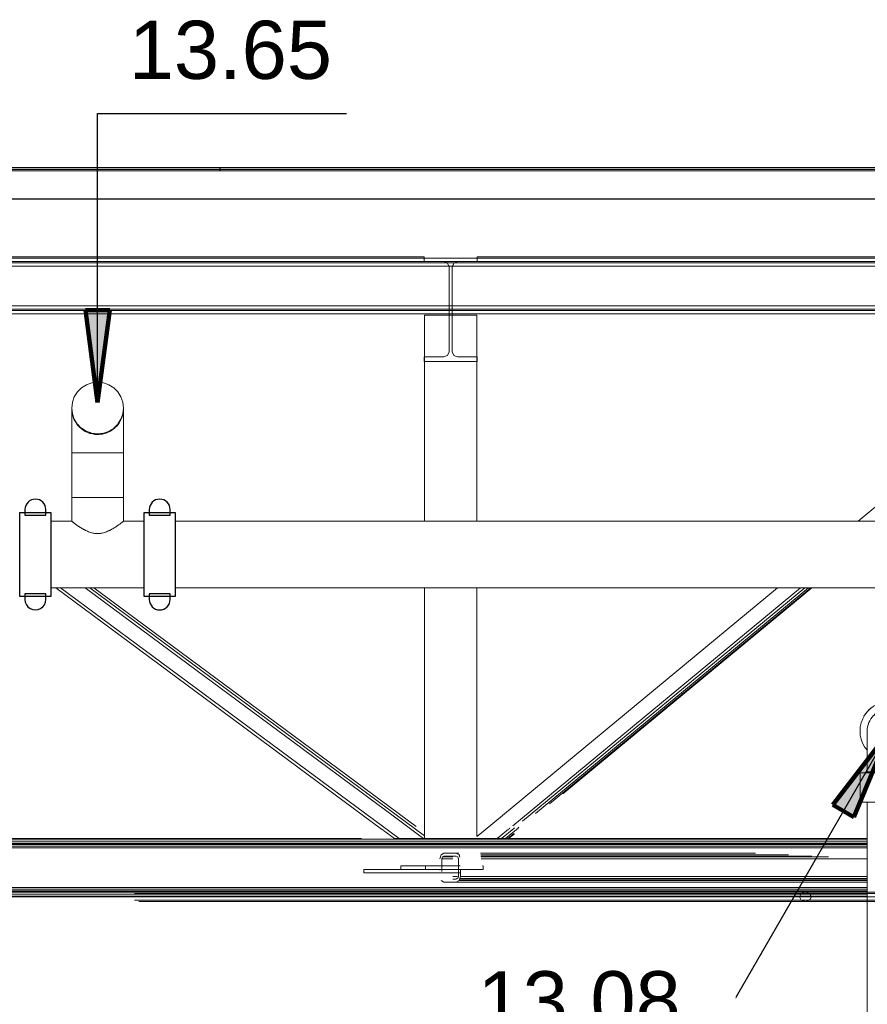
# Model space of a CAD drawing. Header units: millimetres. Extents: x 101535 to 192135, y -3968 to 17259.
# Tile 27 of 92: x 106679 to 108136, y 12615 to 14308. Entities that reach past the tile are written whole.
import ezdxf

# ---------------------------------------------------------------- set-up
doc = ezdxf.new("R2010")
doc.units = ezdxf.units.MM
doc.layers.add('A-FLOR', color=7, linetype='Continuous', lineweight=25, true_color=0x007f00)
for name, color, linetype, lineweight in [('A-FLOR-LEVL', 7, 'Continuous', 30), ('A-GENM', 7, 'Continuous', 18), ('G-ANNO-DIMS', 7, 'Continuous', 30), ('P-PIPE', 7, 'Continuous', 18)]:
    doc.layers.add(name, color=color, linetype=linetype, lineweight=lineweight)
doc.styles.add('Arial_2', font='arial.ttf', dxfattribs={"height": 100})

# ---------------------------------------------------------------- blocks, each defined once
blk = doc.blocks.new('Bezpośredni kształt - IR 026-25_3D1_2025_09_11-304393-Przekrój 29')
at = {"layer": 'A-GENM'}
for p, q in [((102813.7, 14050), (106794.5, 14050)), ((109922.8, 14050), (106794.5, 14050)), ((108692.1, 13897.9), (104612.5, 13897.9)), ((108692.1, 13897.9), (104612.5, 13897.9)), ((108692.1, 13897.9), (104612.5, 13897.9)), ((108692.1, 13897.9), (104612.5, 13897.9)), ((106451.7, 13900), (107374.5, 13900)), ((107374.5, 13897.9), (107374.5, 13900)), ((107374.5, 13898), (107374.5, 13892)), ((107374.5, 13892), (107374.5, 13898)), ((107374.5, 13898), (107374.5, 13892)), ((107374.5, 13892), (107374.5, 13898)), ((107374.5, 13897.9), (107374.5, 13892)), ((107465.5, 13897.9), (107465.5, 13900)), ((107798.8, 13900), (107465.5, 13900)), ((107465.5, 13892), (107465.5, 13898)), ((107465.5, 13892), (107465.5, 13898)), ((107465.5, 13898), (107465.5, 13892)), ((107465.5, 13892), (107465.5, 13898)), ((107465.5, 13892), (107465.5, 13897.9)), ((107798.8, 13900), (108731.9, 13900)), ((104863.3, 13892), (108686.9, 13892)), ((108686.9, 13892), (104863.3, 13892)), ((104863.3, 13892), (108693.6, 13892)), ((108693.6, 13892), (104863.3, 13892)), ((108686.9, 13892), (104863.3, 13892)), ((108686.9, 13892), (104863.3, 13892)), ((108695.2, 13892), (104863.3, 13892)), ((104863.3, 13892), (108695.2, 13892)), ((108690.5, 13889.7), (104963.6, 13889.7)), ((104963.6, 13889.7), (108690.5, 13889.7)), ((108690.5, 13889.7), (104963.6, 13889.7)), ((108690.5, 13889.7), (104963.6, 13889.7)), ((108692.1, 13884), (105205.8, 13884)), ((108692.1, 13884), (105205.8, 13884)), ((108692.1, 13884), (105205.8, 13884)), ((108692.1, 13884), (105205.8, 13884)), ((107417, 13884), (106073.1, 13884)), ((106073.1, 13884), (107417, 13884)), ((107417, 13884), (106073.1, 13884)), ((107417, 13884), (106073.1, 13884)), ((107374.5, 13892), (107408.4, 13892)), ((107374.5, 13892), (107399.4, 13892)), ((107408.4, 13892), (107374.5, 13892)), ((107374.5, 13892), (107408.4, 13892)), ((107408.4, 13892), (107374.5, 13892)), ((107399.4, 13892), (107408.4, 13892)), ((107414.8, 13889.4), (107408.4, 13892)), ((107408.4, 13892), (107413.1, 13890.1)), ((107414.8, 13889.4), (107408.4, 13892)), ((107408.4, 13892), (107414.8, 13889.4)), ((107414.8, 13889.4), (107408.4, 13892)), ((107413.1, 13890.1), (107414.8, 13889.4)), ((107417, 13884), (107414.8, 13889.4)), ((107416.4, 13885.4), (107414.8, 13889.4)), ((107414.8, 13889.4), (107417, 13884)), ((107414.8, 13889.4), (107417, 13884)), ((107417, 13884), (107414.8, 13889.4)), ((107416.4, 13885.4), (107416.7, 13884.7)), ((107416.7, 13884.7), (107417.3, 13883.3)), ((107417.4, 13883), (107417, 13884)), ((107417, 13884), (107417.4, 13883)), ((107417, 13884), (107417.4, 13883)), ((107417, 13884), (107417.4, 13883)), ((107423.1, 13884), (107417, 13884)), ((107417, 13884), (107423.1, 13884)), ((107423.1, 13884), (107417, 13884)), ((107423.1, 13884), (107417, 13884)), ((107417.3, 13883.3), (107417.4, 13883)), ((107417.4, 13883), (107417.4, 13831)), ((107417.4, 13816), (107417.4, 13883)), ((107417.4, 13865.1), (107417.4, 13883)), ((107417.4, 13831), (107417.4, 13883)), ((107417.4, 13883), (107417.4, 13816)), ((107422.7, 13883), (107423.1, 13884)), ((107423.1, 13884), (107422.7, 13883)), ((107423.1, 13884), (107422.7, 13883)), ((107423.1, 13884), (107422.7, 13883)), ((107422.7, 13883), (107423, 13883.7)), ((107422.7, 13816), (107422.7, 13883)), ((107422.7, 13833.9), (107422.7, 13883)), ((107422.7, 13883), (107422.7, 13830.8)), ((107422.7, 13883), (107422.7, 13830.8)), ((107422.7, 13883), (107422.7, 13816)), ((107423, 13883.7), (107424.6, 13887.7)), ((107425.3, 13889.4), (107423.1, 13884)), ((107425.3, 13889.4), (107423.1, 13884)), ((107425.3, 13889.4), (107423.1, 13884)), ((107423.1, 13884), (107425.3, 13889.4)), ((107423.1, 13884), (108693.6, 13884)), ((108693.6, 13884), (107423.1, 13884)), ((107423.1, 13884), (108696.9, 13884)), ((108696.9, 13884), (107423.1, 13884)), ((107424.6, 13887.7), (107424.7, 13887.9)), ((107425.3, 13889.4), (107424.7, 13887.9)), ((107425.3, 13889.4), (107431.7, 13892)), ((107431.7, 13892), (107425.3, 13889.4)), ((107431.7, 13892), (107425.3, 13889.4)), ((107425.3, 13889.4), (107431.7, 13892)), ((107425.3, 13889.4), (107430, 13891.3)), ((107430, 13891.3), (107431.7, 13892)), ((107440.7, 13892), (107431.7, 13892)), ((107465.5, 13892), (107431.7, 13892)), ((107465.5, 13892), (107431.7, 13892)), ((107431.7, 13892), (107465.5, 13892)), ((107431.7, 13892), (107465.5, 13892)), ((107440.7, 13892), (107465.5, 13892)), ((107417.4, 13844), (107417.4, 13865.1)), ((107417.4, 13844), (107417.4, 13794.9)), ((107417.4, 13830.5), (107417.4, 13829.6)), ((107417.4, 13829.6), (107417.4, 13830.5)), ((107422.7, 13816), (107422.7, 13833.9)), ((107422.7, 13830.8), (107422.7, 13829.5)), ((107422.7, 13830.8), (107422.7, 13829.5)), ((106602, 13816), (107417.4, 13816)), ((106602, 13816), (107417.4, 13816)), ((108692.1, 13816), (106725.6, 13816)), ((108692.1, 13816), (106725.6, 13816)), ((107417.4, 13816), (107417.4, 13737)), ((107422.7, 13816), (107417.4, 13816)), ((107417.4, 13816), (107417.4, 13737)), ((107417.4, 13816), (107422.7, 13816)), ((107422.7, 13758.1), (107422.7, 13816)), ((107422.7, 13816), (107422.7, 13737)), ((107422.7, 13816), (107422.7, 13737)), ((107422.7, 13816), (108696.9, 13816)), ((107422.7, 13816), (108696.9, 13816)), ((108692.1, 13816), (107985.4, 13816)), ((108692.1, 13816), (107985.4, 13816)), ((108016.3, 13816), (108693.6, 13816)), ((108693.6, 13816), (108016.3, 13816)), ((108692.1, 13802.1), (106421.3, 13802.1)), ((108692.1, 13802.1), (106421.3, 13802.1)), ((108695.2, 13808), (106459.4, 13808)), ((106459.4, 13808), (108695.2, 13808)), ((108690.5, 13810.3), (106637.6, 13810.3)), ((108690.5, 13810.3), (106637.6, 13810.3)), ((108686.9, 13808), (106673.7, 13808)), ((106673.7, 13808), (108686.9, 13808)), ((107375, 13800), (107375, 13445.5)), ((107375, 13800), (107465, 13800)), ((107375, 13800), (107375, 13445.5)), ((107465, 13800), (107375, 13800)), ((107417.4, 13794.9), (107417.4, 13737)), ((107465, 13800), (107465, 13445.5)), ((107465, 13445.5), (107465, 13800)), ((108692.1, 13802.1), (107719.7, 13802.1)), ((108692.1, 13802.1), (107719.7, 13802.1)), ((108686.9, 13808), (107724.7, 13808)), ((107724.7, 13808), (108686.9, 13808)), ((108690.5, 13810.3), (107863.6, 13810.3)), ((108690.5, 13810.3), (107863.6, 13810.3)), ((107938.9, 13808), (108693.6, 13808)), ((108693.6, 13808), (107938.9, 13808)), ((108549, 13800), (108120.4, 13445.5)), ((108120.4, 13445.5), (108549, 13800)), ((107422.7, 13758.1), (107422.7, 13737)), ((107374.5, 13725.9), (107374.5, 13728)), ((107374.5, 13720), (107374.5, 13728)), ((107399.4, 13728), (107374.5, 13728)), ((107374.5, 13728), (107408.4, 13728)), ((107408.4, 13728), (107374.5, 13728)), ((107374.5, 13720), (107374.5, 13728)), ((107399.4, 13728), (107408.4, 13728)), ((107408.4, 13728), (107414.8, 13730.6)), ((107414.8, 13730.6), (107408.4, 13728)), ((107413.1, 13729.9), (107408.4, 13728)), ((107413.1, 13729.9), (107414.8, 13730.6)), ((107414.8, 13730.6), (107417.4, 13737)), ((107417.4, 13737), (107414.8, 13730.6)), ((107416.7, 13735.3), (107414.8, 13730.6)), ((107416.7, 13735.3), (107417.4, 13737)), ((107424.6, 13732.3), (107422.7, 13737)), ((107422.7, 13737), (107425.3, 13730.6)), ((107422.7, 13737), (107425.3, 13730.6)), ((107424.6, 13732.3), (107425.3, 13730.6)), ((107430, 13728.7), (107425.3, 13730.6)), ((107425.3, 13730.6), (107431.7, 13728)), ((107425.3, 13730.6), (107431.7, 13728)), ((107430, 13728.7), (107431.7, 13728)), ((107456.5, 13728), (107431.7, 13728)), ((107431.7, 13728), (107465.5, 13728)), ((107431.7, 13728), (107465.5, 13728)), ((107456.5, 13728), (107465.5, 13728)), ((107465.5, 13722.1), (107465.5, 13728)), ((107465.5, 13728), (107465.5, 13720)), ((107465.5, 13728), (107465.5, 13720)), ((107374.5, 13725.9), (107374.5, 13720)), ((107398.8, 13720), (107374.5, 13720)), ((107465.5, 13720), (107374.5, 13720)), ((107465.5, 13720), (107374.5, 13720)), ((107398.8, 13720), (107465.5, 13720)), ((107465.5, 13722.1), (107465.5, 13720)), ((106741.4, 13331.2), (107301.3, 12916.4)), ((106741.4, 13331.2), (107301.3, 12916.4)), ((106749.4, 13331.2), (107331.5, 12900)), ((106749.4, 13331.2), (107331.5, 12900)), ((106791.7, 13331), (106968.8, 13199.8)), ((106968.8, 13199.8), (106791.7, 13331)), ((106799.5, 13331.2), (107375, 12904.8)), ((107375, 12904.8), (106799.5, 13331.2)), ((106806.3, 13331.2), (107360.4, 12920.7)), ((106806.3, 13331.2), (107360.4, 12920.7)), ((107375, 13331.2), (107375, 12902.5)), ((107375, 13331.2), (107375, 12902.5)), ((107465, 13331.2), (107465, 12911.6)), ((107465, 12911.6), (107465, 13331.2)), ((107982.2, 13331.2), (107475.7, 12912.2)), ((107475.7, 12912.2), (107982.2, 13331.2)), ((107526.8, 12922.1), (108021.4, 13331.2)), ((108021.4, 13331.2), (107526.8, 12922.1)), ((108028.9, 13331.2), (107543.6, 12929.8)), ((108028.9, 13331.2), (107543.6, 12929.8)), ((108035.3, 13331.2), (107565.8, 12942.9)), ((108035.3, 13331.2), (107565.8, 12942.9)), ((108039.5, 13331.2), (107590.1, 12959.5)), ((108039.5, 13331.2), (107590.1, 12959.5)), ((108041, 13331.2), (107612.7, 12976.9)), ((108041, 13331.2), (107612.7, 12976.9)), ((108041, 13331.2), (107998.8, 13296.3)), ((108041, 13331.2), (107998.8, 13296.3)), ((108039.5, 13331.2), (108034.4, 13326.9)), ((108039.5, 13331.2), (108034.4, 13326.9)), ((106968.8, 13199.8), (107321.1, 12938.9)), ((107321.1, 12938.9), (106968.8, 13199.8)), ((107321.1, 12938.9), (107367, 12904.8)), ((107367, 12904.8), (107321.1, 12938.9)), ((107301.7, 12916.2), (107303.7, 12914.6)), ((107301.7, 12916.2), (107303.7, 12914.6)), ((107500.1, 12900), (107519.6, 12916.2)), ((107519.6, 12916.2), (107500.1, 12900)), ((107528.6, 12917.4), (107507.6, 12900)), ((107528.6, 12917.4), (107507.6, 12900)), ((107535.9, 12918.1), (107514, 12900)), ((107535.9, 12918.1), (107514, 12900)), ((107520.7, 12917), (107521.6, 12917.8)), ((107521.6, 12917.8), (107520.7, 12917)), ((107529.9, 12918.4), (107528.6, 12917.4)), ((107529.9, 12918.4), (107528.6, 12917.4)), ((107537.4, 12919.4), (107536.3, 12918.4)), ((107537.4, 12919.4), (107536.3, 12918.4)), ((106952.1, 12898.8), (103449.3, 12898.8)), ((103449.3, 12898.8), (108136.2, 12898.8)), ((106952.1, 12898.8), (103449.3, 12898.8)), ((103449.3, 12898.8), (108136.2, 12898.8)), ((106115, 12900), (107266.7, 12900)), ((106115, 12900), (106882.6, 12900)), ((106882.6, 12900), (106115, 12900)), ((106115, 12900), (107266.7, 12900)), ((107304.7, 12913.9), (107323.5, 12900)), ((107304.7, 12913.9), (107323.5, 12900)), ((107323.5, 12900), (107331.5, 12900)), ((107323.5, 12900), (107331.5, 12900)), ((107331.5, 12900), (107373.5, 12900)), ((107373.5, 12900), (107331.5, 12900)), ((107367.1, 12904.8), (107373.5, 12900)), ((107373.5, 12900), (107367.1, 12904.8)), ((107375, 12900), (107373.5, 12900)), ((107375, 12900), (107373.5, 12900)), ((107375, 12902.5), (107375, 12900)), ((107375, 12902.5), (107375, 12900)), ((107500.1, 12900), (107375, 12900)), ((107500.1, 12900), (107375, 12900)), ((107464.3, 12898.8), (107392.6, 12898.8)), ((107464.3, 12898.8), (107392.6, 12898.8)), ((107475.6, 12912.1), (107465, 12903.4)), ((107465, 12903.4), (107475.6, 12912.1)), ((107465, 12911.2), (107465, 12903.4)), ((107465, 12903.4), (107465, 12911.2)), ((107482.5, 12898.8), (107465.3, 12898.8)), ((107482.5, 12898.8), (107465.3, 12898.8)), ((107500.1, 12900), (107507.6, 12900)), ((107500.1, 12900), (107507.6, 12900)), ((107507.6, 12900), (107514, 12900)), ((107507.6, 12900), (107514, 12900)), ((107514, 12900), (107518.2, 12900)), ((107514, 12900), (107518.2, 12900)), ((107519.2, 12900), (107514, 12900)), ((107514, 12900), (107519.2, 12900)), ((107528.7, 12908.7), (107518.2, 12900)), ((107528.7, 12908.7), (107518.2, 12900)), ((107518.2, 12900), (107519.2, 12900)), ((107519.2, 12900), (107518.2, 12900)), ((107519.7, 12900), (107519.2, 12900)), ((107519.2, 12900), (108136.2, 12900)), ((107519.7, 12900), (107519.2, 12900)), ((107519.2, 12900), (108136.2, 12900)), ((107529.6, 12908.2), (107519.7, 12900)), ((107529.6, 12908.2), (107519.7, 12900)), ((108136.2, 12900), (107524.2, 12900)), ((107524.2, 12900), (108136.2, 12900)), ((108136.2, 12898.8), (107529, 12898.8)), ((108136.2, 12898.8), (107529, 12898.8)), ((108136.2, 12884), (103443.1, 12884)), ((108136.2, 12884), (103443.1, 12884)), ((108136.2, 12890.1), (103444.2, 12890.1)), ((108136.2, 12890.1), (103444.2, 12890.1)), ((108136.2, 12895.3), (103446.1, 12895.3)), ((103446.1, 12895.3), (108136.2, 12895.3)), ((106807.1, 12895.3), (103446.4, 12895.3)), ((106807.1, 12895.3), (103446.4, 12895.3)), ((108136.2, 12884), (103448, 12884)), ((108136.2, 12884), (103448, 12884)), ((108136.2, 12887.1), (103448.4, 12887.1)), ((108136.2, 12887.1), (103448.4, 12887.1)), ((108136.2, 12889.7), (103449.6, 12889.7)), ((108136.2, 12889.7), (103449.6, 12889.7)), ((103451.3, 12891.4), (106733.3, 12891.4)), ((103451.3, 12891.4), (106733.3, 12891.4)), ((108136.2, 12891.4), (103451.3, 12891.4)), ((108136.2, 12891.4), (103451.3, 12891.4)), ((103453.2, 12892), (106772.5, 12892)), ((108136.2, 12892), (103453.2, 12892)), ((108136.2, 12892), (103453.2, 12892)), ((106772.5, 12892), (103453.2, 12892)), ((106512.8, 12884), (108136.2, 12884)), ((108136.2, 12884), (106512.8, 12884)), ((108136.2, 12884), (106512.8, 12884)), ((108136.2, 12884), (106512.8, 12884)), ((108136.2, 12887.1), (106695, 12887.1)), ((108136.2, 12887.1), (106695, 12887.1)), ((108136.2, 12889.7), (106849.5, 12889.7)), ((106849.5, 12889.7), (108136.2, 12889.7)), ((108136.2, 12890.1), (106877.2, 12890.1)), ((108136.2, 12890.1), (106877.2, 12890.1)), ((106952.7, 12891.4), (108136.2, 12891.4)), ((106952.7, 12891.4), (108136.2, 12891.4)), ((106988.9, 12892), (108136.2, 12892)), ((108136.2, 12892), (106988.9, 12892)), ((107462.2, 12895.3), (107186.2, 12895.3)), ((107462.2, 12895.3), (107186.2, 12895.3)), ((108136.2, 12895.3), (107465.8, 12895.3)), ((108136.2, 12895.3), (107465.8, 12895.3)), ((107401.4, 12865), (107403.5, 12872.1)), ((107401.4, 12865), (107403.5, 12872.1)), ((107403.5, 12872.1), (107408.5, 12875)), ((107403.5, 12872.1), (107408.5, 12875)), ((107405, 12865), (107406, 12868.5)), ((107406, 12868.5), (107405, 12865)), ((107405, 12853), (107405, 12865)), ((107405, 12853), (107405, 12865)), ((107405.8, 12865), (107421.6, 12865)), ((107423.5, 12865), (107405.8, 12865)), ((107405.8, 12865), (107421.6, 12865)), ((107423.5, 12865), (107405.8, 12865)), ((107406, 12868.5), (107408.5, 12870)), ((107408.5, 12870), (107406, 12868.5)), ((107406, 12868.5), (107423.5, 12868.5)), ((107423.5, 12868.5), (107406, 12868.5)), ((107408.5, 12875), (107429.7, 12875)), ((107408.5, 12875), (107429.7, 12875)), ((107408.5, 12870), (107429.7, 12870)), ((107429.7, 12870), (107408.5, 12870)), ((107429.7, 12875), (107434.7, 12872.1)), ((107429.7, 12875), (107434.7, 12872.1)), ((107429.7, 12875), (107433.9, 12875)), ((107433.9, 12875), (107429.7, 12875)), ((107429.7, 12870), (107432.2, 12868.5)), ((107432.2, 12868.5), (107429.7, 12870)), ((107432.2, 12868.5), (107433.2, 12865)), ((107433.2, 12865), (107432.2, 12868.5)), ((107433.2, 12865), (107433.2, 12853)), ((107433.2, 12853), (107433.2, 12865)), ((107434.7, 12872.1), (107435.9, 12867.9)), ((107434.7, 12872.1), (107435.9, 12867.9)), ((107434.7, 12872.1), (107435.7, 12872.1)), ((107435.7, 12872.1), (107434.7, 12872.1)), ((107471.1, 12875), (107944, 12875)), ((107471.1, 12875), (107944, 12875)), ((107944, 12875), (107471.1, 12875)), ((107944, 12875), (107471.1, 12875)), ((107471.6, 12872.1), (108000.8, 12872.1)), ((108000.8, 12872.1), (107471.6, 12872.1)), ((108000.8, 12872.1), (107471.6, 12872.1)), ((107471.6, 12872.1), (108000.8, 12872.1)), ((107471.9, 12870), (108041, 12870)), ((107471.9, 12870), (108041, 12870)), ((108041, 12870), (107471.9, 12870)), ((108041, 12870), (107471.9, 12870)), ((107472.2, 12868.5), (108069.4, 12868.5)), ((108069.4, 12868.5), (107472.2, 12868.5)), ((107472.2, 12868.5), (108069.4, 12868.5)), ((108069.4, 12868.5), (107472.2, 12868.5)), ((107472.7, 12865), (108136.2, 12865)), ((108136.2, 12865), (107472.7, 12865)), ((107436.8, 12847), (107270.7, 12847)), ((107379.1, 12847), (107270.7, 12847)), ((107379.1, 12847), (107270.7, 12847)), ((107270.7, 12841), (107270.7, 12847)), ((107270.7, 12841), (107270.7, 12847)), ((107436.8, 12847), (107270.7, 12847)), ((107334.2, 12853), (107378.6, 12853)), ((107334.2, 12853), (107376.7, 12853)), ((107378.6, 12853), (107334.2, 12853)), ((107334.2, 12853), (107334.2, 12847)), ((107376.7, 12853), (107334.2, 12853)), ((107334.2, 12853), (107334.2, 12847)), ((107383.4, 12847), (107334.2, 12847)), ((107376.7, 12847), (107334.2, 12847)), ((107376.7, 12847), (107334.2, 12847)), ((107383.4, 12847), (107334.2, 12847)), ((107436.6, 12853), (107376.7, 12853)), ((107376.7, 12853), (107376.7, 12847)), ((107436.6, 12853), (107376.7, 12853)), ((107376.7, 12853), (107376.7, 12847)), ((107433.2, 12847), (107376.7, 12847)), ((107433.2, 12847), (107376.7, 12847)), ((107391.7, 12853), (107394.1, 12853)), ((107394.1, 12853), (107391.7, 12853)), ((107401.4, 12847), (107399.8, 12847)), ((107399.8, 12847), (107433.2, 12847)), ((107401.4, 12847), (107399.8, 12847)), ((107399.8, 12847), (107433.2, 12847)), ((107401.4, 12845.8), (107401.4, 12847)), ((107405, 12847), (107401.4, 12847)), ((107401.4, 12847), (107401.4, 12845.8)), ((107401.4, 12847), (107405, 12847)), ((107405, 12853), (107405, 12847)), ((107405, 12853), (107433.2, 12853)), ((107433.2, 12853), (107405, 12853)), ((107405, 12847), (107405, 12853)), ((107405, 12847), (107433.2, 12847)), ((107405, 12847), (107405, 12843.2)), ((107405, 12847), (107433.2, 12847)), ((107405, 12847), (107405, 12843.2)), ((107434, 12853), (107433.2, 12853)), ((107433.2, 12853), (107433.2, 12852.4)), ((107434, 12853), (107433.2, 12853)), ((107433.2, 12852.4), (107433.2, 12853)), ((107433.2, 12852.4), (107433.2, 12847)), ((107433.2, 12847), (107433.2, 12852.4)), ((107433.2, 12835), (107433.2, 12847)), ((107433.2, 12847), (107436.8, 12847)), ((107433.2, 12847), (107475.7, 12847)), ((107436.8, 12847), (107433.2, 12847)), ((107475.7, 12847), (107433.2, 12847)), ((107433.2, 12847), (107436.8, 12847)), ((107433.2, 12847), (107436.8, 12847)), ((107433.2, 12835), (107433.2, 12847)), ((107454.4, 12847), (107436.8, 12847)), ((107436.8, 12835), (107436.8, 12847)), ((107436.8, 12835), (107436.8, 12847)), ((107454.4, 12847), (107436.8, 12847)), ((107436.8, 12841), (107436.8, 12847)), ((107436.8, 12847), (107436.8, 12841)), ((107436.8, 12847), (107436.8, 12841)), ((107436.8, 12841), (107436.8, 12847)), ((107474.7, 12853), (107475.7, 12853)), ((107475.7, 12853), (107474.7, 12853)), ((107475.7, 12853), (107474.7, 12853)), ((107475.7, 12853), (107474.7, 12853)), ((107475.7, 12853), (107475.7, 12847)), ((107475.7, 12847), (107475.7, 12853)), ((107386, 12841), (107270.7, 12841)), ((107270.7, 12841), (107436.8, 12841)), ((107386, 12841), (107270.7, 12841)), ((107270.7, 12841), (107436.8, 12841)), ((107408, 12841), (107436.8, 12841)), ((107408, 12841), (107436.8, 12841)), ((107429.7, 12830), (107423.5, 12830)), ((107423.5, 12830), (107429.7, 12830)), ((107431.8, 12835), (107423.7, 12835)), ((107423.7, 12835), (107431.8, 12835)), ((107423.7, 12835), (107431.8, 12835)), ((107431.8, 12835), (107423.7, 12835)), ((107429.2, 12831.5), (107430.3, 12831.5)), ((107430.3, 12831.5), (107429.2, 12831.5)), ((107429.7, 12830), (107432.2, 12831.5)), ((107429.7, 12830), (107432.2, 12831.5)), ((107433.2, 12835), (107432.2, 12831.5)), ((107432.2, 12831.5), (107433.2, 12835)), ((107436.8, 12835), (107434.7, 12827.9)), ((107436.8, 12835), (107434.7, 12827.9)), ((107435.3, 12830), (108136.2, 12830)), ((107435.3, 12830), (108136.2, 12830)), ((108136.2, 12830), (107435.3, 12830)), ((108136.2, 12830), (107435.3, 12830)), ((107435.7, 12831.5), (108136.2, 12831.5)), ((108136.2, 12831.5), (107435.7, 12831.5)), ((107435.7, 12831.5), (108136.2, 12831.5)), ((108136.2, 12831.5), (107435.7, 12831.5)), ((108136.2, 12835), (107436.8, 12835)), ((107436.8, 12835), (108136.2, 12835)), ((108136.2, 12816), (103443.1, 12816)), ((108136.2, 12816), (103443.1, 12816)), ((108136.2, 12816), (103446.4, 12816)), ((108136.2, 12816), (103446.4, 12816)), ((108136.2, 12816), (103448, 12816)), ((103448, 12816), (108136.2, 12816)), ((108136.2, 12816), (103448, 12816)), ((108136.2, 12816), (103448, 12816)), ((108136.2, 12812.9), (103448.4, 12812.9)), ((108136.2, 12812.9), (103448.4, 12812.9)), ((108136.2, 12812.9), (103448.4, 12812.9)), ((108136.2, 12812.9), (103448.4, 12812.9)), ((107403.5, 12827.9), (107408.5, 12825)), ((107408.5, 12825), (107403.5, 12827.9)), ((107408.5, 12825), (107429.7, 12825)), ((107429.7, 12825), (107408.5, 12825)), ((107434.7, 12827.9), (107429.7, 12825)), ((107434.7, 12827.9), (107429.7, 12825)), ((108136.2, 12825), (107429.7, 12825)), ((107429.7, 12825), (108136.2, 12825)), ((107429.7, 12825), (108136.2, 12825)), ((108136.2, 12825), (107429.7, 12825)), ((107434.7, 12827.9), (108136.2, 12827.9)), ((108136.2, 12827.9), (107434.7, 12827.9)), ((107434.7, 12827.9), (108136.2, 12827.9)), ((108136.2, 12827.9), (107434.7, 12827.9)), ((108136.2, 12809.9), (103444.2, 12809.9)), ((108136.2, 12809.9), (103444.2, 12809.9)), ((108136.2, 12804.7), (103446.1, 12804.7)), ((108136.2, 12804.7), (103446.1, 12804.7)), ((108136.2, 12809.9), (103446.4, 12809.9)), ((108136.2, 12809.9), (103446.4, 12809.9)), ((103446.4, 12804.7), (108136.2, 12804.7)), ((108136.2, 12804.7), (103446.4, 12804.7)), ((108136.2, 12801.2), (103449.3, 12801.2)), ((108136.2, 12801.2), (103449.3, 12801.2)), ((108136.2, 12801.2), (103449.3, 12801.2)), ((108136.2, 12801.2), (103449.3, 12801.2)), ((108136.2, 12810.3), (103449.6, 12810.3)), ((108136.2, 12810.3), (103449.6, 12810.3)), ((108136.2, 12810.3), (103449.6, 12810.3)), ((108136.2, 12810.3), (103449.6, 12810.3)), ((108136.2, 12808.6), (103451.3, 12808.6)), ((103451.3, 12808.6), (108136.2, 12808.6)), ((108136.2, 12808.6), (103451.3, 12808.6)), ((108136.2, 12808.6), (103451.3, 12808.6)), ((108136.2, 12808), (103453.2, 12808)), ((108136.2, 12808), (103453.2, 12808)), ((103453.2, 12808), (108136.2, 12808)), ((103453.2, 12808), (108136.2, 12808)), ((108136.2, 12800), (103453.2, 12800)), ((108136.2, 12800), (103453.2, 12800)), ((108136.2, 12800), (103453.2, 12800)), ((108136.2, 12800), (103453.2, 12800)), ((108136.2, 12800), (106873, 12800)), ((108136.2, 12800), (106873, 12800)), ((108136.2, 12805.7), (106876.1, 12805.7)), ((108136.2, 12805.7), (106876.1, 12805.7)), ((108136.2, 12808), (106883.7, 12808)), ((108136.2, 12808), (106883.7, 12808)), ((108136.2, 12805.7), (106891.4, 12805.7)), ((108136.2, 12805.7), (106891.4, 12805.7)), ((108136.2, 12800), (106894.5, 12800)), ((108136.2, 12800), (106894.5, 12800)), ((108021.8, 12804.2), (108019.6, 12800)), ((108020.4, 12798.5), (108019.6, 12800)), ((108019.6, 12800), (108708.3, 12800)), ((108708.3, 12800), (108019.6, 12800)), ((108020.4, 12798.5), (108022.6, 12794.3)), ((108021.8, 12804.2), (108022.6, 12805.7)), ((108025.5, 12806.6), (108022.6, 12805.7)), ((108022.6, 12805.7), (108709.8, 12805.7)), ((108709.8, 12805.7), (108022.6, 12805.7)), ((108028, 12807.4), (108025.5, 12806.6)), ((108028, 12807.4), (108029.9, 12808)), ((108035.3, 12806.3), (108029.9, 12808)), ((108029.9, 12808), (108714.1, 12808)), ((108714.1, 12808), (108029.9, 12808)), ((108035.3, 12806.3), (108037.2, 12805.7)), ((108039.4, 12801.5), (108037.2, 12805.7)), ((108037.2, 12805.7), (108718.9, 12805.7)), ((108718.9, 12805.7), (108037.2, 12805.7)), ((108038, 12795.8), (108037.2, 12794.3)), ((108038, 12795.8), (108040.2, 12800)), ((108039.4, 12801.5), (108040.2, 12800)), ((108040.2, 12800), (108720.8, 12800)), ((108720.8, 12800), (108040.2, 12800)), ((108136.2, 12794.3), (106876.1, 12794.3)), ((108136.2, 12794.3), (106876.1, 12794.3)), ((108136.2, 12792), (106883.7, 12792)), ((108136.2, 12792), (106883.7, 12792)), ((108136.2, 12794.3), (106891.4, 12794.3)), ((108136.2, 12794.3), (106891.4, 12794.3)), ((108024.5, 12793.7), (108022.6, 12794.3)), ((108022.6, 12794.3), (108709.8, 12794.3)), ((108709.8, 12794.3), (108022.6, 12794.3)), ((108024.5, 12793.7), (108027.4, 12792.8)), ((108027.4, 12792.8), (108029.9, 12792)), ((108031.8, 12792.6), (108029.9, 12792)), ((108714.1, 12792), (108029.9, 12792)), ((108029.9, 12792), (108714.1, 12792)), ((108031.8, 12792.6), (108037.2, 12794.3)), ((108037.2, 12794.3), (108718.9, 12794.3)), ((108718.9, 12794.3), (108037.2, 12794.3))]:
    blk.add_line(p, q, dxfattribs=at)
blk = doc.blocks.new('Bezpośredni kształt - CONCRETE_SLAB-304394-Przekrój 29')
blk.add_blockref('Bezpośredni kształt - IR 026-25_3D1_2025_09_11-304393-Przekrój 29', (0, 0))
blk = doc.blocks.new('Bezpośredni kształt - A9-305397-Przekrój 29')
at = {"layer": 'A-FLOR'}
for p, q in [((107023.1, 14053), (106638.6, 14053)), ((108162, 14053), (107023.1, 14053)), ((107023.1, 14053), (107023.1, 14048))]:
    blk.add_line(p, q, dxfattribs=at)
blk = doc.blocks.new('Bezpośredni kształt - CONCRETE_SLAB-305723-Przekrój 29')
at = {"layer": 'A-GENM'}
for p, q in [((109922.8, 14048), (102813.7, 14048)), ((102813.7, 13898), (109922.8, 13898))]:
    blk.add_line(p, q, dxfattribs=at)
blk = doc.blocks.new('IR 026-25_3D1_2025_09_11_ifc-1-Przekrój 29')
at = {"layer": 'A-FLOR', "lineweight": 18}
blk.add_blockref('Bezpośredni kształt - A9-305397-Przekrój 29', (0, 0), dxfattribs=at)
at = {"layer": 'A-GENM', "lineweight": 18}
for name in ['Bezpośredni kształt - CONCRETE_SLAB-304394-Przekrój 29', 'Bezpośredni kształt - CONCRETE_SLAB-305723-Przekrój 29']:
    blk.add_blockref(name, (0, 0), dxfattribs=at)
blk = doc.blocks.new('Tee - Welded - Painted-2248311-Przekrój 29')
at = {"layer": 'P-PIPE', "color": 30, "true_color": 0xff8000}
for p, q in [((106768.4, 13486.6), (106768.4, 13445.5)), ((106857.3, 13486.6), (106768.4, 13486.6)), ((106857.3, 13445.5), (106857.3, 13486.6)), ((106768.4, 13445.5), (106733.1, 13445.5)), ((106892.4, 13445.5), (106857.3, 13445.5)), ((106733.1, 13331.2), (106892.4, 13331.2))]:
    blk.add_line(p, q, dxfattribs=at)
blk.add_open_spline([(106857.3, 13445.5), (106857.3, 13445.5), (106856.8, 13445.2), (106855.7, 13444.2), (106854.1, 13443), (106851.8, 13441.3), (106849, 13439.3), (106846.6, 13437.6), (106844.1, 13435.9), (106841.4, 13434.2), (106838.9, 13432.7), (106836.9, 13431.5), (106835.3, 13430.7), (106833.7, 13429.9), (106831.4, 13428.8), (106828.5, 13427.5), (106824.7, 13426.1), (106821.6, 13425.2), (106819, 13424.8), (106816.3, 13424.5), (106812.9, 13424.4), (106809.4, 13424.5), (106806.7, 13424.8), (106804.1, 13425.3), (106801, 13426.1), (106797.3, 13427.5), (106794.3, 13428.8), (106792.1, 13429.9), (106790.5, 13430.7), (106788.9, 13431.5), (106786.8, 13432.7), (106784.4, 13434.2), (106781.6, 13435.9), (106778.3, 13438.2), (106774.5, 13440.9), (106771.7, 13443), (106770.1, 13444.2), (106768.9, 13445.2), (106768.5, 13445.5), (106768.4, 13445.5)], degree=3, knots=[0, 0, 0, 0, 0.055556, 0.083333, 0.111111, 0.166667, 0.194444, 0.222222, 0.25, 0.277778, 0.305556, 0.319444, 0.333333, 0.347222, 0.361111, 0.388889, 0.416667, 0.444444, 0.458333, 0.472222, 0.5, 0.527778, 0.541667, 0.555556, 0.583333, 0.611111, 0.638889, 0.652778, 0.666667, 0.680556, 0.694444, 0.722222, 0.75, 0.777778, 0.833333, 0.888889, 0.916667, 0.944444, 1, 1, 1, 1], dxfattribs=at)
blk = doc.blocks.new('Victaulic-EU-FP-FireLock EZ Rigid Coupling Style 009N1 - Standard-V20-Przekrój 29')
at = {"layer": 'P-PIPE', "color": 30, "lineweight": 25, "true_color": 0xff8000}
for p, q in [((107443.2, -1111.4), (107433.7, -1111.4)), ((107439.4, -1102.4), (107439.4, -1156.5)), ((107582.4, -1102.4), (107439.4, -1102.4)), ((107443.2, -1147.5), (107443.2, -1111.4)), ((107588.1, -1111.4), (107578.6, -1111.4)), ((107578.6, -1111.4), (107578.6, -1147.5)), ((107582.4, -1156.5), (107582.4, -1102.4)), ((107433.7, -1147.5), (107443.2, -1147.5)), ((107578.6, -1147.5), (107588.1, -1147.5)), ((107439.4, -1156.5), (107582.4, -1156.5))]:
    blk.add_line(p, q, dxfattribs=at)
for centre, start, end in [((107433.7, -1129.4), 90, 270), ((107588.1, -1129.4), 270, 90)]:
    blk.add_arc(centre, 18, start, end, dxfattribs=at)
blk = doc.blocks.new('Elbow - Welded - Painted-2264293-Przekrój 29')
at = {"layer": 'P-PIPE', "color": 30, "true_color": 0xff8000, "flags": 128}
for points in [[(106768.4, 13562.9), (106768.4, 13566), (106768.4, 13569), (106768.4, 13572), (106768.4, 13575.1), (106768.4, 13578.1), (106768.4, 13581), (106768.4, 13584), (106768.4, 13586.9), (106768.4, 13589.8), (106768.4, 13592.6), (106768.4, 13595.4), (106768.4, 13598.1), (106768.4, 13600.8), (106768.4, 13603.4), (106768.4, 13605.9), (106768.4, 13608.4), (106768.4, 13610.8), (106768.4, 13613.2), (106768.4, 13615.4), (106768.4, 13617.6), (106768.4, 13619.6), (106768.4, 13621.6), (106768.4, 13623.5), (106768.4, 13625.3), (106768.4, 13627), (106768.4, 13628.6), (106768.4, 13630.1), (106768.4, 13631.5), (106768.4, 13632.8), (106768.4, 13633.9), (106768.4, 13635), (106768.4, 13635.9), (106768.4, 13636.7), (106768.4, 13637.4), (106768.4, 13638), (106768.4, 13638.4), (106768.4, 13638.8), (106768.4, 13639), (106768.4, 13639.1), (106768.4, 13639.1)], [(106857.3, 13639.1), (106857.3, 13639), (106857.3, 13638.8), (106857.3, 13638.5), (106857.3, 13638.1), (106857.3, 13637.5), (106857.3, 13636.9), (106857.3, 13636.1), (106857.3, 13635.2), (106857.3, 13634.1), (106857.3, 13633), (106857.3, 13631.8), (106857.3, 13630.4), (106857.3, 13628.9), (106857.3, 13627.4), (106857.3, 13625.7), (106857.3, 13623.9), (106857.3, 13622), (106857.3, 13620.1), (106857.3, 13618), (106857.3, 13615.9), (106857.3, 13613.6), (106857.3, 13611.3), (106857.3, 13608.9), (106857.3, 13606.5), (106857.3, 13603.9), (106857.3, 13601.3), (106857.3, 13598.7), (106857.3, 13596), (106857.3, 13593.2), (106857.3, 13590.4), (106857.3, 13587.5), (106857.3, 13584.6), (106857.3, 13581.7), (106857.3, 13578.7), (106857.3, 13575.7), (106857.3, 13572.7), (106857.3, 13569.7), (106857.3, 13566.6), (106857.3, 13563.6), (106857.3, 13562.9)]]:
    blk.add_lwpolyline(points, dxfattribs=at)
at = {"layer": 'P-PIPE', "color": 30, "true_color": 0xff8000}
for centre, major_axis, ratio, start_param, end_param in [((106812.9, 13639.1), (44.4, 0), 0.999998, 3.141593, 3.281268), ((106812.9, 13639.1), (44.4, 0), 0.999998, 3.403392, 3.65138), ((106812.9, 13639.1), (44.5, 0), 0.999998, 5.773398, 6.021386), ((106812.9, 13639.1), (44.5, 0), 0.999998, 6.14351, 6.283185), ((106812.9, 13639.1), (44.4, 0), 0.999998, 3.665191, 3.907264), ((106812.9, 13639.1), (44.5, 0), 0.999998, 5.497787, 5.759587), ((106812.9, 13639.1), (44.5, 0), 0.999998, 3.926991, 4.704773), ((106812.9, 13639.1), (44.4, 0), 0.999998, 4.712389, 4.974188), ((106812.9, 13639.1), (44.5, 0), 0.999998, 4.981764, 5.235988), ((106812.9, 13639.1), (44.5, 0), 0.999998, 5.236087, 5.482878), ((106812.9, 13562.9), (44.4, 0), 0.000267, 3.141593, 4.712389), ((106812.9, 13562.9), (44.4, 0), 0.000267, 4.712389, 6.283185)]:
    blk.add_ellipse(centre, major_axis=major_axis, ratio=ratio, start_param=start_param, end_param=end_param, dxfattribs=at)
blk = doc.blocks.new('Elbow - Grooved - Standard-2264563-Przekrój 29')
at = {"layer": 'P-PIPE', "color": 5, "true_color": 0x0000ff}
for p, q in [((108187.2, 13120.7), (108187.3, 13120.7)), ((108136.2, 13084.9), (108136.2, 13084.8)), ((108212.4, 13084.8), (108212.4, 13084.9)), ((108136.2, 13014.6), (108136.2, 13013.8)), ((108174.3, 13014.6), (108136.2, 13014.6)), ((108136.2, 13014.6), (108174.3, 13014.6)), ((108212.4, 13014.6), (108174.3, 13014.6)), ((108174.3, 13014.6), (108212.4, 13014.6)), ((108212.4, 13013.8), (108212.4, 13014.6))]:
    blk.add_line(p, q, dxfattribs=at)
at = {"layer": 'P-PIPE', "color": 5, "true_color": 0x0000ff, "flags": 128}
for points in [[(108136.2, 13084.8), (108136.2, 13084.7), (108136.2, 13084.6), (108136.2, 13084.3), (108136.2, 13083.9), (108136.2, 13083.4), (108136.2, 13082.8), (108136.2, 13082), (108136.2, 13081.2), (108136.2, 13080.3), (108136.2, 13079.2), (108136.2, 13078.1), (108136.2, 13076.8), (108136.2, 13075.5), (108136.2, 13074), (108136.2, 13072.5), (108136.2, 13070.8), (108136.2, 13069.1), (108136.2, 13067.3), (108136.2, 13065.4), (108136.2, 13063.4), (108136.2, 13061.3), (108136.2, 13059.2), (108136.2, 13057), (108136.2, 13054.7), (108136.2, 13052.4), (108136.2, 13050), (108136.2, 13047.5), (108136.2, 13045), (108136.2, 13042.5), (108136.2, 13039.9), (108136.2, 13037.2), (108136.2, 13034.6), (108136.2, 13031.9), (108136.2, 13029.1), (108136.2, 13026.4), (108136.2, 13023.6), (108136.2, 13020.8), (108136.2, 13018), (108136.2, 13015.2), (108136.2, 13014.6)], [(108212.4, 13014.6), (108212.4, 13017.4), (108212.4, 13020.2), (108212.4, 13023), (108212.4, 13025.8), (108212.4, 13028.5), (108212.4, 13031.3), (108212.4, 13034), (108212.4, 13036.7), (108212.4, 13039.3), (108212.4, 13041.9), (108212.4, 13044.5), (108212.4, 13047), (108212.4, 13049.5), (108212.4, 13051.9), (108212.4, 13054.2), (108212.4, 13056.5), (108212.4, 13058.7), (108212.4, 13060.9), (108212.4, 13063), (108212.4, 13065), (108212.4, 13066.9), (108212.4, 13068.7), (108212.4, 13070.4), (108212.4, 13072.1), (108212.4, 13073.7), (108212.4, 13075.1), (108212.4, 13076.5), (108212.4, 13077.8), (108212.4, 13079), (108212.4, 13080), (108212.4, 13081), (108212.4, 13081.9), (108212.4, 13082.6), (108212.4, 13083.3), (108212.4, 13083.8), (108212.4, 13084.2), (108212.4, 13084.5), (108212.4, 13084.7), (108212.4, 13084.8), (108212.4, 13084.8)]]:
    blk.add_lwpolyline(points, dxfattribs=at)
at = {"layer": 'P-PIPE', "color": 5, "true_color": 0x0000ff}
for centre, start_param, end_param in [((108174.3, 13084.8), 1.570796, 2.356194), ((108174.3, 13084.8), 1.570796, 2.356194), ((108174.3, 13084.8), 0.79101, 1.570796), ((108174.3, 13084.8), 0.79101, 1.570796), ((108174.3, 13084.9), 1.067282, 1.074449), ((108174.3, 13084.8), 2.360177, 3.141593), ((108174.3, 13084.8), 2.360177, 3.141593), ((108174.3, 13084.9), 0.961696, 0.963764), ((108174.3, 13084.9), 0.848595, 0.863569), ((108174.3, 13084.9), 0.785398, 0.79101), ((108174.3, 13084.8), 0, 0.785398), ((108174.3, 13084.8), 0, 0.785398)]:
    blk.add_ellipse(centre, major_axis=(38.1, 0), ratio=0.999998, start_param=start_param, end_param=end_param, dxfattribs=at)
blk = doc.blocks.new('Victaulic-EU-FP-FireLock EZ Rigid Coupling Style 009N1 - Standard-V34-Przekrój 29')
at = {"layer": 'P-PIPE', "color": 5, "true_color": 0x0000ff}
for p, q in [((108123.8, 13013.3), (108123.8, 12962.5)), ((108174.6, 13013.3), (108123.8, 13013.3)), ((108193.6, 13004.8), (108155.5, 13004.8)), ((108155.5, 13004.8), (108155.5, 12971)), ((108225.4, 13013.3), (108174.6, 13013.3)), ((108193.6, 12971), (108193.6, 13004.8)), ((108225.4, 12962.5), (108225.4, 13013.3)), ((108155.5, 12971), (108193.6, 12971)), ((108123.8, 12962.5), (108174.6, 12962.5)), ((108174.6, 12962.5), (108225.4, 12962.5))]:
    blk.add_line(p, q, dxfattribs=at)
blk = doc.blocks.new('Victaulic-EU-FP-FireLock EZ Rigid Coupling Style 009N1 - Standard-V46-Przekrój 29')
at = {"layer": 'P-PIPE', "color": 5, "true_color": 0x0000ff}
for p, q in [((108193.6, 13162.7), (108155.5, 13162.7)), ((108155.5, 13162.7), (108155.5, 13145.7)), ((108193.6, 13145.7), (108193.6, 13162.7)), ((108155.5, 13131.9), (108155.5, 13145.7)), ((108193.6, 13145.7), (108193.6, 13131.9)), ((108123.8, 13084.9), (108123.8, 13084.8)), ((108225.4, 13084.8), (108225.4, 13084.9))]:
    blk.add_line(p, q, dxfattribs=at)
for centre, major_axis, start_param, end_param in [((108174.6, 13084.8), (50.8, 0), 1.570796, 3.847249), ((108174.6, 13084.8), (50.8, 0), 1.570796, 1.807769), ((108174.6, 13084.9), (50.8, 0), 1.618613, 1.795099), ((108174.6, 13084.8), (50.8, 0), 5.559369, 7.853982), ((108174.6, 13084.8), (50.8, 0), 1.333824, 1.570796), ((108174.6, 13084.9), (50.8, 0), 1.346494, 1.522979), ((108174.6, 13084.9), (50.8, 0), 1.888996, 2.617994), ((108174.6, 13084.8), (50.8, 0), 1.87527, 1.955193), ((108174.6, 13084.8), (38.1, 0), 1.512579, 1.525268), ((108174.6, 13084.8), (38.1, 0), 6.226721, 7.592182), ((108174.6, 13084.8), (50.8, 0), 1.1864, 1.271248), ((108174.6, 13084.9), (50.8, 0), 0.523599, 1.252597)]:
    blk.add_ellipse(centre, major_axis=major_axis, ratio=0.999998, start_param=start_param, end_param=end_param, dxfattribs=at)

msp = doc.modelspace()

# ---------------------------------------------------------------- block references
at = {"lineweight": 5}
msp.add_blockref('IR 026-25_3D1_2025_09_11_ifc-1-Przekrój 29', (0, 0), dxfattribs=at)

# ---------------------------------------------------------------- next in the draw order: hatches: boundary and pattern name
at = {"layer": 'G-ANNO-DIMS', "lineweight": 120}
for points in [[(106812.9, 13649.9), (106833.8, 13808.6), (106792, 13808.6)], [(108174.6, 13084.8), (108077.1, 12957.8), (108113.3, 12936.9)]]:
    msp.add_hatch(color=256, dxfattribs=at).paths.add_polyline_path(points)

# ---------------------------------------------------------------- next in the draw order: linework, layer by layer
at = {"layer": 'A-FLOR-LEVL'}
msp.add_line((102867.4, 14000), (111766.3, 14000), dxfattribs=at)
at = {"layer": 'G-ANNO-DIMS'}
for p, q in [((106812.9, 14146.4), (107240.9, 14146.4)), ((106812.9, 13649.9), (106812.9, 14146.4)), ((108174.6, 13084.8), (107844.1, 12512.4))]:
    msp.add_line(p, q, dxfattribs=at)
at = {"layer": 'G-ANNO-DIMS', "lineweight": 120}
for p, q in [((106833.8, 13808.6), (106792, 13808.6)), ((106792, 13808.6), (106812.9, 13649.9)), ((106812.9, 13649.9), (106833.8, 13808.6)), ((108174.6, 13084.8), (108077.1, 12957.8)), ((108113.3, 12936.9), (108174.6, 13084.8)), ((108077.1, 12957.8), (108113.3, 12936.9))]:
    msp.add_line(p, q, dxfattribs=at)
at = {"layer": 'P-PIPE', "color": 30, "true_color": 0xff8000}
for p, q in [((106768.4, 13640.1), (106768.4, 13639.1)), ((106857.3, 13639.1), (106857.3, 13640.1)), ((106778.1, 13612.4), (106784.7, 13605.7)), ((106840.6, 13605.4), (106847.3, 13612)), ((106785.2, 13605.4), (106793.4, 13600.1)), ((106812.9, 13595.7), (106822.8, 13596.8)), ((106823, 13596.8), (106831.7, 13599.8)), ((106832.2, 13600.1), (106840.3, 13605.2)), ((106768.4, 13562.9), (106768.4, 13486.6)), ((106857.3, 13486.6), (106857.3, 13562.9)), ((108263.5, 13445.5), (106946.8, 13445.5)), ((106946.8, 13331.2), (108263.5, 13331.2))]:
    msp.add_line(p, q, dxfattribs=at)
at = {"layer": 'P-PIPE', "color": 5, "true_color": 0x0000ff}
msp.add_line((108136.2, 12962.5), (108136.2, 7421.1), dxfattribs=at)
at = {"layer": 'P-PIPE', "color": 30, "true_color": 0xff8000, "flags": 128}
for points in [[(106812.9, 13684.6), (106803, 13683.5), (106793.6, 13680.2), (106785.2, 13674.9), (106778.1, 13667.8), (106772.8, 13659.4), (106769.5, 13650), (106768.4, 13640.1)], [(106857.3, 13640.1), (106856.2, 13650), (106852.9, 13659.4), (106847.6, 13667.8), (106840.6, 13674.9), (106832.2, 13680.2), (106822.8, 13683.5), (106812.9, 13684.6)], [(106768.4, 13640.1), (106769.5, 13630.2), (106772.8, 13620.8), (106777.8, 13612.8)], [(106848, 13612.8), (106852.9, 13620.8), (106856.2, 13630.2), (106857.3, 13640.1)], [(106793.6, 13600.1), (106803, 13596.8), (106812.9, 13595.7)]]:
    msp.add_lwpolyline(points, dxfattribs=at)
at = {"layer": 'P-PIPE', "color": 30, "true_color": 0xff8000}
for centre, major_axis, ratio, start_param, end_param in [((106812.9, 13639.1), (44.4, 0), 0.999998, 3.141593, 3.281268), ((106812.9, 13639.1), (44.4, 0), 0.999998, 3.403392, 3.65138), ((106812.9, 13639.1), (44.4, 0), 0.999998, 5.773398, 6.021386), ((106812.9, 13639.1), (44.4, 0), 0.999998, 6.14351, 6.283185), ((106812.9, 13639.1), (44.4, 0), 0.999998, 3.665191, 3.907264), ((106812.9, 13639.1), (44.5, 0), 0.999998, 5.497787, 5.759587), ((106812.9, 13639.1), (44.4, 0), 0.999998, 3.926991, 4.704773), ((106812.9, 13639.1), (44.5, 0), 0.999998, 4.712389, 4.974188), ((106812.9, 13639.1), (44.4, 0), 0.999998, 4.981764, 5.235988), ((106812.9, 13639.1), (44.5, 0), 0.999998, 5.236087, 5.482878), ((106812.9, 13562.9), (44.4, 0), 0.000267, 3.141593, 4.712389), ((106812.9, 13562.9), (44.4, 0), 0.000267, 4.712389, 6.283185), ((106812.9, 13486.6), (44.4, 0), 0.000267, 3.141593, 4.712389), ((106812.9, 13486.6), (44.4, 0), 0.000267, 4.712389, 6.283185)]:
    msp.add_ellipse(centre, major_axis=major_axis, ratio=ratio, start_param=start_param, end_param=end_param, dxfattribs=at)

# ---------------------------------------------------------------- next in the draw order: block references
for name in ['Elbow - Welded - Painted-2264293-Przekrój 29', 'Tee - Welded - Painted-2248311-Przekrój 29']:
    msp.add_blockref(name, (0, 0), dxfattribs=at)
at = {"layer": 'P-PIPE', "color": 30, "lineweight": 25, "true_color": 0xff8000}
for p, rotation in [((107835.4, 120899.2), 270), ((105790.3, -94122.6), 90)]:
    msp.add_blockref('Victaulic-EU-FP-FireLock EZ Rigid Coupling Style 009N1 - Standard-V20-Przekrój 29', p, dxfattribs=dict(at, rotation=rotation))
at = {"layer": 'P-PIPE', "color": 5, "true_color": 0x0000ff}
for name in ['Victaulic-EU-FP-FireLock EZ Rigid Coupling Style 009N1 - Standard-V46-Przekrój 29', 'Elbow - Grooved - Standard-2264563-Przekrój 29', 'Victaulic-EU-FP-FireLock EZ Rigid Coupling Style 009N1 - Standard-V34-Przekrój 29']:
    msp.add_blockref(name, (0, 0), dxfattribs=at)

# ---------------------------------------------------------------- next in the draw order: texts
at = {"layer": 'G-ANNO-DIMS', "char_height": 100, "width": 418.697, "attachment_point": 1, "line_spacing_factor": 0.941778, "style": 'Arial_2', "bg_fill": 3, "box_fill_scale": 1.25, "bg_fill_color": 256, "bg_fill_true_color": 13158600, "bg_fill_transparency": 0}
for s, insert in [('13.65', (106866.4, 14305.9)), ('13.08', (107466.1, 12672))]:
    msp.add_mtext(s, dxfattribs=dict(at, insert=insert))

doc.saveas('drawing.dxf')
